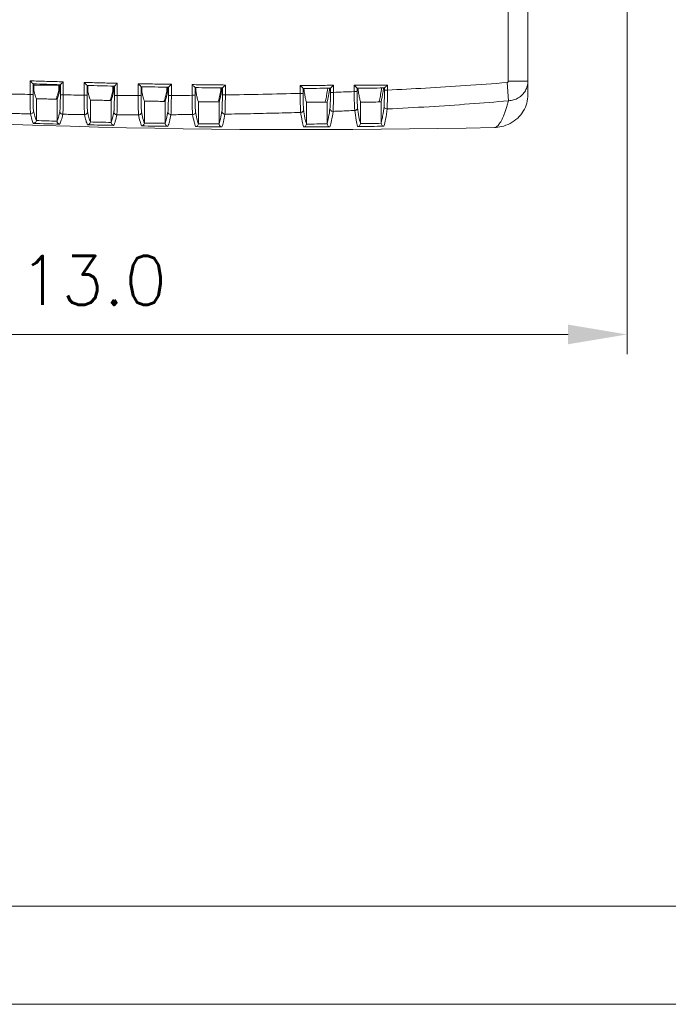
# Model space of a CAD drawing. Header units: millimetres. Extents: x 0 to 420, y 0 to 297.
# Tile 3 of 21: x 205 to 271, y 0 to 100. Entities that reach past the tile are written whole.
import ezdxf

# ---------------------------------------------------------------- set-up
doc = ezdxf.new("R2010")
doc.units = ezdxf.units.MM
doc.layers.get('0').update_dxf_attribs({"linetype": 'CONTINUOUS', "lineweight": 13})
doc.layers.get('Defpoints').update_dxf_attribs({"linetype": 'CONTINUOUS', "lineweight": 13})
doc.layers.add('Dimension', color=2, linetype='CONTINUOUS', lineweight=9)
doc.layers.add('Line', color=3, linetype='CONTINUOUS', lineweight=25)
doc.styles.get("Standard").update_dxf_attribs({"font": 'romans.shx'})
doc.dimstyles.new('yutana', dxfattribs={"dimtxt": 3.5, "dimasz": 3, "dimexe": 1, "dimexo": 0.6, "dimgap": 1.5, "dimtad": 1, "dimdec": 1, "dimzin": 0, "dimdsep": 46, "dimtxsty": 'Standard', "dimcen": 0, "dimadec": 0, "dimazin": 0, "dimtp": 0.01, "dimtm": 0.01, "dimtfac": 1, "dimtdec": 1, "dimtmove": 0, "dimatfit": 3, "dimfxl": 1, "dimtolj": 1, "dimtzin": 0, "dimlwd": 0, "dimlwe": 0, "dimarcsym": 0})

# ---------------------------------------------------------------- blocks, each defined once
blk = doc.blocks.new('*D8')
at = {"layer": 'Defpoints', "color": 0, "ltscale": 5}
for p in [(266.51, 106.35), (153.49, 100.85), (266.51, 68.19)]:
    blk.add_point(p, dxfattribs=at)
at = {"layer": 'Dimension', "color": 0, "lineweight": 0, "ltscale": 5}
for p, q in [((266.51, 105.15), (266.51, 66.19)), ((153.49, 99.65), (153.49, 66.19)), ((159.49, 68.19), (260.51, 68.19))]:
    blk.add_line(p, q, dxfattribs=at)
at = {"layer": 'Dimension', "color": 0, "ltscale": 5}
for points in [[(159.49, 69.19), (159.49, 67.19), (153.49, 68.19)], [(260.51, 69.19), (260.51, 67.19), (266.51, 68.19)]]:
    blk.add_solid(points, dxfattribs=at)
at = {"layer": 'Dimension', "color": 0, "ltscale": 5, "insert": (210, 73.69), "char_height": 5, "attachment_point": 5}
blk.add_mtext('\\A1;113.0', dxfattribs=at)

msp = doc.modelspace()

# ---------------------------------------------------------------- linework, layer by layer
at = {"ltscale": 5}
for points in [[(0, 0), (420, 0), (420, 297), (0, 297)], [(10, 10), (410, 10), (410, 287), (10, 287)]]:
    msp.add_lwpolyline(points, close=True, dxfattribs=at)
at = {"layer": 'Line', "color": 7, "linetype": 'Continuous', "lineweight": 0}
for p, q in [((256.42, 92.59), (256.42, 206.1)), ((254.42, 93.98), (254.42, 204.73)), ((205.73, 92.62), (205.73, 94.01)), ((206.03, 92.62), (206.03, 93.7)), ((206.1, 93.07), (206.1, 93.69)), ((206.1, 93.55), (208.74, 93.55)), ((208.64, 93.03), (208.64, 93.55)), ((208.74, 93.03), (208.74, 93.61)), ((208.81, 93.61), (208.81, 92.57)), ((209.11, 93.9), (209.11, 92.57)), ((211.23, 92.55), (211.23, 93.84)), ((211.53, 92.55), (211.53, 93.53)), ((211.6, 93), (211.6, 93.53)), ((214.14, 92.98), (214.14, 93.47)), ((214.24, 92.98), (214.24, 93.47)), ((214.31, 93.47), (214.31, 92.52)), ((214.61, 93.76), (214.61, 92.52)), ((216.73, 92.51), (216.73, 93.71)), ((217.03, 92.51), (217.03, 93.41)), ((217.1, 92.97), (217.1, 93.41)), ((219.64, 92.97), (219.64, 93.36)), ((219.74, 92.97), (219.74, 93.36)), ((219.81, 93.36), (219.81, 92.52)), ((220.11, 93.65), (220.11, 92.52)), ((222.23, 92.53), (222.23, 93.62)), ((222.53, 92.53), (222.53, 93.32)), ((222.6, 92.98), (222.6, 93.32)), ((225.14, 93.01), (225.14, 93.29)), ((225.24, 93.01), (225.24, 93.29)), ((225.31, 93.28), (225.31, 92.57)), ((225.61, 93.58), (225.61, 92.57)), ((233.23, 92.73), (233.23, 93.54)), ((233.53, 92.73), (233.53, 93.24)), ((233.6, 93.18), (233.6, 93.24)), ((236.31, 93.25), (236.31, 92.83)), ((236.61, 93.55), (236.61, 92.83)), ((238.73, 92.91), (238.73, 93.56)), ((239.03, 92.91), (239.03, 93.26)), ((241.81, 93.28), (241.81, 93.06)), ((242.11, 93.58), (242.11, 93.06)), ((254.29, 93.83), (254.44, 91.98)), ((254.42, 93.98), (256.42, 93.98)), ((205.73, 92.62), (206.03, 92.62)), ((209.11, 92.57), (208.81, 92.57)), ((211.23, 92.55), (211.53, 92.55)), ((214.61, 92.52), (214.31, 92.52)), ((216.73, 92.51), (217.03, 92.51)), ((220.11, 92.52), (219.81, 92.52)), ((222.23, 92.53), (222.53, 92.53)), ((225.61, 92.57), (225.31, 92.57)), ((233.23, 92.73), (233.53, 92.73)), ((236.61, 92.83), (236.31, 92.83)), ((238.73, 92.91), (239.03, 92.91)), ((242.11, 93.06), (241.81, 93.06)), ((206.37, 89.99), (206.37, 92.19)), ((208.47, 92.13), (208.47, 89.9)), ((211.87, 89.85), (211.87, 92.05)), ((213.97, 92), (213.97, 89.77)), ((217.37, 89.74), (217.37, 91.94)), ((219.47, 91.91), (219.47, 89.7)), ((222.87, 89.66), (222.87, 91.87)), ((224.97, 91.85), (224.97, 89.64)), ((233.87, 91.82), (233.87, 91.85)), ((233.87, 89.63), (233.87, 91.82)), ((235.97, 91.87), (235.97, 91.82)), ((235.97, 91.82), (235.97, 89.65)), ((239.37, 91.84), (239.37, 91.9)), ((239.37, 89.68), (239.37, 91.84)), ((241.47, 91.93), (241.47, 91.86)), ((241.47, 91.86), (241.47, 89.71)), ((253, 89.26), (253, 89.26))]:
    msp.add_line(p, q, dxfattribs=at)
for points, knots in [([(205.73, 94.01), (206.29, 93.99), (207.42, 93.95), (208.54, 93.92), (209.11, 93.9)], [0, 0, 0, 0, 1.690581, 3.381048, 3.381048, 3.381048, 3.381048]), ([(206.03, 93.7), (206.01, 93.7), (205.99, 93.76), (205.91, 93.81), (205.83, 93.91), (205.76, 93.97), (205.73, 94.01)], [0, 0, 0, 0, 0.0513965, 0.1588442, 0.2912121, 0.4312868, 0.4312868, 0.4312868, 0.4312868]), ([(208.81, 93.61), (208.82, 93.61), (208.85, 93.67), (208.93, 93.72), (209.01, 93.81), (209.08, 93.87), (209.11, 93.9)], [0, 0, 0, 0, 0.047073, 0.1516322, 0.2826058, 0.4180647, 0.4180647, 0.4180647, 0.4180647]), ([(211.23, 93.84), (211.79, 93.83), (212.92, 93.8), (214.04, 93.77), (214.61, 93.76)], [0, 0, 0, 0, 1.690261, 3.380436, 3.380436, 3.380436, 3.380436]), ([(211.53, 93.53), (211.51, 93.53), (211.49, 93.6), (211.41, 93.65), (211.33, 93.74), (211.26, 93.81), (211.23, 93.84)], [0, 0, 0, 0, 0.0510529, 0.1580552, 0.2900564, 0.4298448, 0.4298448, 0.4298448, 0.4298448]), ([(214.31, 93.47), (214.32, 93.46), (214.35, 93.52), (214.43, 93.57), (214.51, 93.67), (214.58, 93.73), (214.61, 93.76)], [0, 0, 0, 0, 0.0473807, 0.1523565, 0.28367, 0.4193911, 0.4193911, 0.4193911, 0.4193911]), ([(216.73, 93.71), (217.29, 93.7), (218.42, 93.68), (219.54, 93.66), (220.11, 93.65)], [0, 0, 0, 0, 1.69001, 3.379967, 3.379967, 3.379967, 3.379967]), ([(217.03, 93.41), (217.01, 93.41), (216.99, 93.47), (216.91, 93.52), (216.83, 93.62), (216.76, 93.68), (216.73, 93.71)], [0, 0, 0, 0, 0.0507144, 0.1572749, 0.2889122, 0.428417, 0.428417, 0.428417, 0.428417]), ([(219.81, 93.36), (219.82, 93.36), (219.85, 93.42), (219.93, 93.47), (220.01, 93.56), (220.08, 93.62), (220.11, 93.65)], [0, 0, 0, 0, 0.047693, 0.1530885, 0.2847443, 0.4207303, 0.4207303, 0.4207303, 0.4207303]), ([(222.23, 93.62), (222.79, 93.61), (223.92, 93.6), (225.04, 93.59), (225.61, 93.58)], [0, 0, 0, 0, 1.689833, 3.379641, 3.379641, 3.379641, 3.379641]), ([(222.53, 93.32), (222.51, 93.32), (222.49, 93.38), (222.41, 93.43), (222.33, 93.53), (222.26, 93.59), (222.23, 93.62)], [0, 0, 0, 0, 0.0503807, 0.1565028, 0.2877791, 0.4270033, 0.4270033, 0.4270033, 0.4270033]), ([(225.31, 93.28), (225.32, 93.28), (225.35, 93.34), (225.43, 93.39), (225.51, 93.49), (225.58, 93.55), (225.61, 93.58)], [0, 0, 0, 0, 0.0480094, 0.1538281, 0.2858289, 0.4220825, 0.4220825, 0.4220825, 0.4220825]), ([(233.23, 93.54), (233.79, 93.54), (234.92, 93.54), (236.04, 93.55), (236.61, 93.55)], [0, 0, 0, 0, 1.6897, 3.379418, 3.379418, 3.379418, 3.379418]), ([(233.53, 93.24), (233.51, 93.24), (233.49, 93.3), (233.41, 93.35), (233.33, 93.45), (233.26, 93.51), (233.23, 93.54)], [0, 0, 0, 0, 0.0497245, 0.1549814, 0.2855449, 0.4242168, 0.4242168, 0.4242168, 0.4242168]), ([(236.04, 93.25), (236, 93), (235.94, 92.58), (235.85, 92.16), (235.81, 91.98)], [0, 0, 0, 0, 0.731511, 1.283264, 1.283264, 1.283264, 1.283264]), ([(235.97, 91.87), (236, 91.95), (236.05, 92.14), (236.11, 92.46), (236.18, 92.83), (236.22, 93.11), (236.24, 93.25)], [0, 0, 0, 0, 0.26176, 0.587245, 0.974124, 1.411517, 1.411517, 1.411517, 1.411517]), ([(236.31, 93.25), (236.32, 93.25), (236.35, 93.31), (236.43, 93.36), (236.51, 93.45), (236.58, 93.52), (236.61, 93.55)], [0, 0, 0, 0, 0.048652, 0.155329, 0.2880295, 0.4248272, 0.4248272, 0.4248272, 0.4248272]), ([(238.73, 93.56), (239.29, 93.56), (240.42, 93.57), (241.54, 93.58), (242.11, 93.58)], [0, 0, 0, 0, 1.68974, 3.379522, 3.379522, 3.379522, 3.379522]), ([(239.03, 93.26), (239.01, 93.26), (238.99, 93.32), (238.91, 93.37), (238.83, 93.46), (238.76, 93.53), (238.73, 93.56)], [0, 0, 0, 0, 0.049401, 0.1542311, 0.284443, 0.4228434, 0.4228434, 0.4228434, 0.4228434]), ([(239.11, 93.26), (239.13, 93.09), (239.18, 92.76), (239.26, 92.31), (239.33, 92.02), (239.37, 91.9)], [0, 0, 0, 0, 0.504658, 1.00226, 1.381801, 1.381801, 1.381801, 1.381801]), ([(241.52, 93.28), (241.49, 93.06), (241.43, 92.64), (241.35, 92.23), (241.3, 92.04)], [0, 0, 0, 0, 0.676295, 1.25252, 1.25252, 1.25252, 1.25252]), ([(241.47, 91.93), (241.51, 92.05), (241.57, 92.34), (241.65, 92.79), (241.69, 93.11), (241.71, 93.28)], [0, 0, 0, 0, 0.378204, 0.867663, 1.369857, 1.369857, 1.369857, 1.369857]), ([(241.81, 93.28), (241.82, 93.28), (241.85, 93.34), (241.93, 93.39), (242.01, 93.49), (242.08, 93.55), (242.11, 93.58)], [0, 0, 0, 0, 0.0489777, 0.1560902, 0.2891458, 0.4262203, 0.4262203, 0.4262203, 0.4262203]), ([(242.11, 93.06), (243.4, 93.12), (246.05, 93.26), (250.11, 93.51), (252.88, 93.72), (254.29, 93.83)], [0, 0, 0, 0, 3.890764, 7.952707, 12.207454, 12.207454, 12.207454, 12.207454]), ([(254.29, 93.83), (254.3, 93.83), (254.33, 93.84), (254.36, 93.85), (254.38, 93.88), (254.4, 93.91), (254.42, 93.94), (254.42, 93.96), (254.42, 93.98)], [0, 0, 0, 0, 0.0347229, 0.0697868, 0.1051235, 0.1404953, 0.1756649, 0.21046, 0.21046, 0.21046, 0.21046]), ([(254.44, 91.98), (254.62, 91.99), (254.97, 92.05), (255.45, 92.25), (255.86, 92.57), (256.18, 92.99), (256.37, 93.46), (256.42, 93.81), (256.42, 93.98)], [0, 0, 0, 0, 0.525751, 1.046824, 1.562934, 2.074964, 2.584902, 3.095538, 3.095538, 3.095538, 3.095538]), ([(203.61, 92.66), (203.96, 92.66), (204.67, 92.64), (205.38, 92.63), (205.73, 92.62)], [0, 0, 0, 0, 1.068479, 2.121004, 2.121004, 2.121004, 2.121004]), ([(205.77, 90.65), (205.77, 90.69), (205.76, 90.81), (205.75, 91.04), (205.74, 91.35), (205.73, 91.73), (205.73, 92.17), (205.73, 92.47), (205.73, 92.62)], [0, 0, 0, 0, 0.12995, 0.360935, 0.680451, 1.070908, 1.510875, 1.976481, 1.976481, 1.976481, 1.976481]), ([(206.08, 90.94), (206.07, 90.98), (206.06, 91.08), (206.05, 91.27), (206.04, 91.54), (206.03, 91.87), (206.03, 92.23), (206.03, 92.49), (206.03, 92.62)], [0, 0, 0, 0, 0.110531, 0.306955, 0.579019, 0.911437, 1.285456, 1.680747, 1.680747, 1.680747, 1.680747]), ([(206.1, 93.07), (206.13, 92.95), (206.18, 92.73), (206.27, 92.43), (206.33, 92.26), (206.37, 92.19)], [0, 0, 0, 0, 0.3802978, 0.6886449, 0.9260461, 0.9260461, 0.9260461, 0.9260461]), ([(208.64, 93.03), (208.6, 92.87), (208.54, 92.59), (208.44, 92.29), (208.38, 92.15), (208.37, 92.13)], [0, 0, 0, 0, 0.4952405, 0.8618357, 0.9441468, 0.9441468, 0.9441468, 0.9441468]), ([(208.47, 92.13), (208.51, 92.2), (208.57, 92.38), (208.66, 92.68), (208.71, 92.9), (208.74, 93.03)], [0, 0, 0, 0, 0.2403139, 0.5543978, 0.9420874, 0.9420874, 0.9420874, 0.9420874]), ([(208.81, 92.57), (208.81, 92.44), (208.81, 92.18), (208.8, 91.82), (208.8, 91.49), (208.79, 91.23), (208.77, 91.03), (208.77, 90.93), (208.76, 90.89)], [0, 0, 0, 0, 0.393727, 0.766037, 1.097044, 1.368374, 1.565056, 1.676967, 1.676967, 1.676967, 1.676967]), ([(209.11, 92.57), (209.11, 92.42), (209.11, 92.11), (209.1, 91.68), (209.09, 91.3), (209.08, 90.99), (209.07, 90.76), (209.06, 90.64), (209.05, 90.6)], [0, 0, 0, 0, 0.46378, 0.901803, 1.290724, 1.609472, 1.840872, 1.9726, 1.9726, 1.9726, 1.9726]), ([(209.11, 92.57), (209.46, 92.57), (210.17, 92.56), (210.88, 92.55), (211.23, 92.55)], [0, 0, 0, 0, 1.068582, 2.120729, 2.120729, 2.120729, 2.120729]), ([(211.27, 90.57), (211.27, 90.62), (211.26, 90.74), (211.25, 90.97), (211.24, 91.28), (211.23, 91.66), (211.23, 92.09), (211.23, 92.39), (211.23, 92.55)], [0, 0, 0, 0, 0.133864, 0.366509, 0.685564, 1.073773, 1.510221, 1.971683, 1.971683, 1.971683, 1.971683]), ([(211.58, 90.87), (211.57, 90.91), (211.56, 91.01), (211.55, 91.21), (211.54, 91.47), (211.53, 91.8), (211.53, 92.16), (211.53, 92.41), (211.53, 92.55)], [0, 0, 0, 0, 0.113807, 0.311604, 0.583234, 0.913707, 1.284709, 1.676474, 1.676474, 1.676474, 1.676474]), ([(211.6, 93), (211.63, 92.86), (211.68, 92.62), (211.77, 92.31), (211.83, 92.12), (211.87, 92.05)], [0, 0, 0, 0, 0.4062215, 0.7362204, 0.9900202, 0.9900202, 0.9900202, 0.9900202]), ([(214.14, 92.98), (214.1, 92.8), (214.04, 92.5), (213.94, 92.18), (213.88, 92.03), (213.87, 92)], [0, 0, 0, 0, 0.530165, 0.92498, 1.015488, 1.015488, 1.015488, 1.015488]), ([(213.97, 92), (214.01, 92.08), (214.07, 92.27), (214.16, 92.59), (214.21, 92.84), (214.24, 92.98)], [0, 0, 0, 0, 0.259408, 0.597533, 1.013655, 1.013655, 1.013655, 1.013655]), ([(214.31, 92.52), (214.31, 92.39), (214.31, 92.14), (214.3, 91.77), (214.3, 91.45), (214.29, 91.19), (214.28, 90.99), (214.27, 90.89), (214.26, 90.85)], [0, 0, 0, 0, 0.389913, 0.759061, 1.088134, 1.359192, 1.55754, 1.673148, 1.673148, 1.673148, 1.673148]), ([(214.61, 92.52), (214.61, 92.37), (214.61, 92.07), (214.6, 91.64), (214.59, 91.26), (214.59, 90.95), (214.57, 90.72), (214.57, 90.6), (214.56, 90.55)], [0, 0, 0, 0, 0.459278, 0.893585, 1.28023, 1.598641, 1.831977, 1.968036, 1.968036, 1.968036, 1.968036]), ([(214.61, 92.52), (214.96, 92.52), (215.67, 92.52), (216.38, 92.51), (216.73, 92.51)], [0, 0, 0, 0, 1.06735, 2.120597, 2.120597, 2.120597, 2.120597]), ([(216.78, 90.55), (216.77, 90.6), (216.76, 90.72), (216.75, 90.95), (216.74, 91.26), (216.73, 91.64), (216.73, 92.07), (216.73, 92.36), (216.73, 92.51)], [0, 0, 0, 0, 0.138173, 0.372605, 0.691083, 1.076734, 1.509221, 1.966024, 1.966024, 1.966024, 1.966024]), ([(217.08, 90.84), (217.07, 90.88), (217.06, 90.99), (217.05, 91.18), (217.04, 91.45), (217.03, 91.77), (217.03, 92.13), (217.03, 92.39), (217.03, 92.51)], [0, 0, 0, 0, 0.117426, 0.316704, 0.587807, 0.916079, 1.283692, 1.671503, 1.671503, 1.671503, 1.671503]), ([(217.1, 92.97), (217.13, 92.82), (217.18, 92.56), (217.26, 92.22), (217.33, 92.02), (217.37, 91.94)], [0, 0, 0, 0, 0.436623, 0.791051, 1.063086, 1.063086, 1.063086, 1.063086]), ([(219.64, 92.97), (219.6, 92.78), (219.54, 92.45), (219.44, 92.1), (219.38, 91.94), (219.37, 91.91)], [0, 0, 0, 0, 0.572093, 0.998307, 1.096735, 1.096735, 1.096735, 1.096735]), ([(219.47, 91.91), (219.51, 91.99), (219.57, 92.2), (219.66, 92.55), (219.71, 92.82), (219.74, 92.97)], [0, 0, 0, 0, 0.280004, 0.645515, 1.095211, 1.095211, 1.095211, 1.095211]), ([(219.81, 92.52), (219.81, 92.39), (219.81, 92.14), (219.8, 91.78), (219.8, 91.46), (219.79, 91.19), (219.78, 91), (219.77, 90.89), (219.76, 90.85)], [0, 0, 0, 0, 0.385615, 0.751179, 1.078027, 1.348703, 1.548836, 1.668514, 1.668514, 1.668514, 1.668514]), ([(220.11, 92.52), (220.11, 92.37), (220.11, 92.07), (220.1, 91.65), (220.1, 91.27), (220.09, 90.96), (220.08, 90.73), (220.07, 90.6), (220.06, 90.56)], [0, 0, 0, 0, 0.454194, 0.884282, 1.268299, 1.586241, 1.821647, 1.962472, 1.962472, 1.962472, 1.962472]), ([(220.11, 92.52), (220.46, 92.52), (221.17, 92.52), (221.88, 92.53), (222.23, 92.53)], [0, 0, 0, 0, 1.064851, 2.120627, 2.120627, 2.120627, 2.120627]), ([(222.28, 90.57), (222.27, 90.62), (222.26, 90.75), (222.25, 90.98), (222.24, 91.29), (222.24, 91.67), (222.23, 92.09), (222.23, 92.38), (222.23, 92.53)], [0, 0, 0, 0, 0.142932, 0.379279, 0.697024, 1.079734, 1.507717, 1.959237, 1.959237, 1.959237, 1.959237]), ([(222.58, 90.87), (222.57, 90.91), (222.56, 91.02), (222.55, 91.21), (222.54, 91.48), (222.53, 91.8), (222.53, 92.16), (222.53, 92.4), (222.53, 92.53)], [0, 0, 0, 0, 0.121429, 0.322302, 0.592749, 0.9185, 1.28227, 1.665607, 1.665607, 1.665607, 1.665607]), ([(222.6, 92.98), (222.63, 92.83), (222.68, 92.55), (222.76, 92.18), (222.83, 91.96), (222.87, 91.87)], [0, 0, 0, 0, 0.471536, 0.854237, 1.147069, 1.147069, 1.147069, 1.147069]), ([(225.14, 93.01), (225.1, 92.81), (225.04, 92.45), (224.94, 92.07), (224.88, 91.89), (224.87, 91.85)], [0, 0, 0, 0, 0.61965, 1.082, 1.190019, 1.190019, 1.190019, 1.190019]), ([(224.97, 91.85), (225.01, 91.95), (225.07, 92.17), (225.16, 92.56), (225.21, 92.85), (225.24, 93.01)], [0, 0, 0, 0, 0.30358, 0.700703, 1.188822, 1.188822, 1.188822, 1.188822]), ([(225.31, 92.57), (225.31, 92.44), (225.31, 92.19), (225.3, 91.84), (225.3, 91.52), (225.29, 91.26), (225.28, 91.06), (225.27, 90.95), (225.26, 90.91)], [0, 0, 0, 0, 0.380716, 0.742176, 1.066434, 1.336581, 1.53862, 1.66279, 1.66279, 1.66279, 1.66279]), ([(225.61, 92.57), (225.61, 92.42), (225.61, 92.13), (225.6, 91.71), (225.6, 91.34), (225.59, 91.02), (225.58, 90.79), (225.57, 90.66), (225.57, 90.61)], [0, 0, 0, 0, 0.448391, 0.873636, 1.25459, 1.571881, 1.809494, 1.955576, 1.955576, 1.955576, 1.955576]), ([(225.61, 92.57), (226.88, 92.59), (229.42, 92.63), (231.96, 92.69), (233.23, 92.73)], [0, 0, 0, 0, 3.818443, 7.622272, 7.622272, 7.622272, 7.622272]), ([(233.28, 90.79), (233.27, 90.85), (233.26, 91.02), (233.25, 91.33), (233.24, 91.74), (233.23, 92.21), (233.23, 92.55), (233.23, 92.73)], [0, 0, 0, 0, 0.195598, 0.51264, 0.929265, 1.416417, 1.940568, 1.940568, 1.940568, 1.940568]), ([(233.57, 91.08), (233.57, 91.13), (233.56, 91.28), (233.54, 91.54), (233.54, 91.89), (233.53, 92.29), (233.53, 92.58), (233.53, 92.73)], [0, 0, 0, 0, 0.166395, 0.43594, 0.790038, 1.204134, 1.649616, 1.649616, 1.649616, 1.649616]), ([(233.6, 93.18), (233.62, 92.99), (233.68, 92.66), (233.76, 92.22), (233.83, 91.96), (233.87, 91.85)], [0, 0, 0, 0, 0.55624, 1.009342, 1.354821, 1.354821, 1.354821, 1.354821]), ([(236.31, 92.83), (236.31, 92.69), (236.31, 92.4), (236.3, 92), (236.29, 91.66), (236.28, 91.39), (236.27, 91.24), (236.26, 91.19)], [0, 0, 0, 0, 0.440117, 0.851244, 1.205113, 1.476186, 1.646309, 1.646309, 1.646309, 1.646309]), ([(236.61, 92.83), (236.61, 92.66), (236.61, 92.33), (236.61, 91.85), (236.6, 91.45), (236.59, 91.14), (236.58, 90.96), (236.57, 90.9)], [0, 0, 0, 0, 0.518655, 1.001821, 1.416908, 1.735382, 1.935667, 1.935667, 1.935667, 1.935667]), ([(236.61, 92.83), (236.96, 92.85), (237.66, 92.87), (238.37, 92.9), (238.73, 92.91)], [0, 0, 0, 0, 1.048749, 2.12205, 2.12205, 2.12205, 2.12205]), ([(238.78, 90.99), (238.78, 91.05), (238.77, 91.23), (238.75, 91.54), (238.74, 91.94), (238.73, 92.41), (238.73, 92.74), (238.73, 92.91)], [0, 0, 0, 0, 0.202673, 0.520851, 0.93354, 1.413031, 1.927329, 1.927329, 1.927329, 1.927329]), ([(239.07, 91.27), (239.06, 91.33), (239.06, 91.48), (239.04, 91.74), (239.04, 92.09), (239.03, 92.48), (239.03, 92.77), (239.03, 92.91)], [0, 0, 0, 0, 0.171874, 0.442387, 0.794059, 1.202011, 1.638397, 1.638397, 1.638397, 1.638397]), ([(241.81, 93.06), (241.81, 92.91), (241.81, 92.64), (241.8, 92.24), (241.79, 91.9), (241.78, 91.63), (241.77, 91.48), (241.77, 91.42)], [0, 0, 0, 0, 0.430824, 0.834594, 1.184912, 1.457148, 1.634113, 1.634113, 1.634113, 1.634113]), ([(242.11, 93.06), (242.11, 92.89), (242.11, 92.56), (242.11, 92.1), (242.1, 91.7), (242.09, 91.38), (242.09, 91.21), (242.08, 91.14)], [0, 0, 0, 0, 0.507588, 0.982049, 1.392904, 1.712673, 1.920915, 1.920915, 1.920915, 1.920915]), ([(253, 89.26), (253.24, 89.27), (253.81, 89.33), (254.63, 89.64), (255.4, 90.18), (255.98, 90.9), (256.34, 91.72), (256.42, 92.3), (256.42, 92.59)], [0, 0, 0, 0, 0.72707, 1.682529, 2.613744, 3.519548, 4.40231, 5.267478, 5.267478, 5.267478, 5.267478]), ([(206.37, 92.19), (206.6, 92.18), (207.07, 92.17), (207.77, 92.15), (208.24, 92.14), (208.47, 92.13)], [0, 0, 0, 0, 0.701097, 1.401906, 2.102427, 2.102427, 2.102427, 2.102427]), ([(211.87, 92.05), (212.1, 92.04), (212.57, 92.03), (213.27, 92.02), (213.74, 92.01), (213.97, 92)], [0, 0, 0, 0, 0.70104, 1.40173, 2.102071, 2.102071, 2.102071, 2.102071]), ([(217.37, 91.94), (217.6, 91.94), (218.07, 91.93), (218.77, 91.92), (219.24, 91.91), (219.47, 91.91)], [0, 0, 0, 0, 0.70103, 1.401633, 2.10181, 2.10181, 2.10181, 2.10181]), ([(222.87, 91.87), (223.04, 91.87), (223.39, 91.87), (223.92, 91.86), (224.44, 91.86), (224.79, 91.86), (224.97, 91.85)], [0, 0, 0, 0, 0.525854, 1.051413, 1.576677, 2.101648, 2.101648, 2.101648, 2.101648]), ([(235.97, 91.82), (235.74, 91.82), (235.27, 91.82), (234.57, 91.82), (234.1, 91.82), (233.87, 91.82)], [0, 0, 0, 0, 0.700519, 1.401048, 2.101587, 2.101587, 2.101587, 2.101587]), ([(238.78, 90.99), (238.83, 90.99), (238.93, 91.02), (239.04, 91.13), (239.07, 91.23), (239.07, 91.27)], [0, 0, 0, 0, 0.1505352, 0.2990624, 0.4449921, 0.4449921, 0.4449921, 0.4449921]), ([(239.37, 89.68), (239.3, 89.89), (239.19, 90.42), (239.11, 90.96), (239.07, 91.27)], [0, 0, 0, 0, 0.662554, 1.624981, 1.624981, 1.624981, 1.624981]), ([(241.47, 91.86), (241.24, 91.85), (240.77, 91.85), (240.07, 91.85), (239.6, 91.84), (239.37, 91.84)], [0, 0, 0, 0, 0.700538, 1.401089, 2.101651, 2.101651, 2.101651, 2.101651]), ([(241.77, 91.42), (241.73, 91.09), (241.65, 90.51), (241.54, 89.94), (241.47, 89.71)], [0, 0, 0, 0, 1.02545, 1.73823, 1.73823, 1.73823, 1.73823]), ([(242.08, 91.14), (242.03, 91.14), (241.92, 91.16), (241.8, 91.27), (241.77, 91.37), (241.77, 91.42)], [0, 0, 0, 0, 0.1586673, 0.3149706, 0.4678874, 0.4678874, 0.4678874, 0.4678874]), ([(242.08, 91.14), (243.51, 91.21), (246.31, 91.36), (250.43, 91.64), (253.12, 91.86), (254.44, 91.98)], [0, 0, 0, 0, 4.286483, 8.41731, 12.393469, 12.393469, 12.393469, 12.393469]), ([(254.44, 91.98), (254.4, 91.83), (254.31, 91.52), (254.18, 91.09), (254.04, 90.7), (253.91, 90.35), (253.77, 90.05), (253.62, 89.79), (253.46, 89.57), (253.31, 89.4), (253.16, 89.29), (253.05, 89.26), (253, 89.26)], [0, 0, 0, 0, 0.489469, 0.9464, 1.361826, 1.728629, 2.054305, 2.358958, 2.632564, 2.861569, 3.041905, 3.188781, 3.188781, 3.188781, 3.188781]), ([(203.55, 90.69), (203.8, 90.68), (204.29, 90.67), (205.03, 90.66), (205.53, 90.65), (205.77, 90.65)], [0, 0, 0, 0, 0.739659, 1.481026, 2.221964, 2.221964, 2.221964, 2.221964]), ([(205.77, 90.65), (205.83, 90.65), (205.93, 90.67), (206.05, 90.79), (206.08, 90.89), (206.08, 90.94)], [0, 0, 0, 0, 0.1564557, 0.3123055, 0.4670861, 0.4670861, 0.4670861, 0.4670861]), ([(206.07, 89.67), (206, 89.8), (205.89, 90.13), (205.81, 90.46), (205.77, 90.65)], [0, 0, 0, 0, 0.43387, 1.019633, 1.019633, 1.019633, 1.019633]), ([(206.37, 89.99), (206.3, 90.12), (206.2, 90.44), (206.12, 90.76), (206.08, 90.94)], [0, 0, 0, 0, 0.4276113, 0.9961116, 0.9961116, 0.9961116, 0.9961116]), ([(208.76, 90.89), (208.72, 90.7), (208.64, 90.36), (208.53, 90.04), (208.47, 89.92)], [0, 0, 0, 0, 0.607931, 1.022487, 1.022487, 1.022487, 1.022487]), ([(209.05, 90.6), (209.01, 90.39), (208.93, 90.05), (208.82, 89.72), (208.75, 89.6)], [0, 0, 0, 0, 0.627643, 1.048649, 1.048649, 1.048649, 1.048649]), ([(209.05, 90.6), (209, 90.6), (208.9, 90.63), (208.79, 90.74), (208.76, 90.84), (208.76, 90.89)], [0, 0, 0, 0, 0.153449, 0.3062242, 0.4579022, 0.4579022, 0.4579022, 0.4579022]), ([(209.05, 90.6), (209.3, 90.6), (209.8, 90.59), (210.54, 90.58), (211.03, 90.58), (211.27, 90.57)], [0, 0, 0, 0, 0.742952, 1.483038, 2.220267, 2.220267, 2.220267, 2.220267]), ([(211.27, 90.57), (211.33, 90.57), (211.43, 90.6), (211.55, 90.71), (211.58, 90.82), (211.58, 90.87)], [0, 0, 0, 0, 0.1556148, 0.3104992, 0.4641691, 0.4641691, 0.4641691, 0.4641691]), ([(211.57, 89.53), (211.51, 89.66), (211.39, 90.01), (211.32, 90.36), (211.27, 90.57)], [0, 0, 0, 0, 0.438743, 1.091749, 1.091749, 1.091749, 1.091749]), ([(211.87, 89.85), (211.81, 89.98), (211.7, 90.32), (211.62, 90.66), (211.58, 90.87)], [0, 0, 0, 0, 0.433009, 1.066553, 1.066553, 1.066553, 1.066553]), ([(214.26, 90.85), (214.22, 90.63), (214.14, 90.28), (214.03, 89.92), (213.97, 89.79)], [0, 0, 0, 0, 0.654243, 1.102428, 1.102428, 1.102428, 1.102428]), ([(214.56, 90.55), (214.52, 90.33), (214.43, 89.97), (214.32, 89.6), (214.25, 89.47)], [0, 0, 0, 0, 0.675736, 1.130635, 1.130635, 1.130635, 1.130635]), ([(214.56, 90.55), (214.51, 90.55), (214.4, 90.58), (214.29, 90.69), (214.26, 90.8), (214.26, 90.85)], [0, 0, 0, 0, 0.1542253, 0.3076333, 0.4597467, 0.4597467, 0.4597467, 0.4597467]), ([(214.56, 90.55), (214.81, 90.55), (215.3, 90.55), (216.04, 90.55), (216.53, 90.55), (216.78, 90.55)], [0, 0, 0, 0, 0.742529, 1.482042, 2.218544, 2.218544, 2.218544, 2.218544]), ([(216.78, 90.55), (216.83, 90.55), (216.93, 90.58), (217.05, 90.69), (217.08, 90.79), (217.08, 90.84)], [0, 0, 0, 0, 0.1547346, 0.308586, 0.4610486, 0.4610486, 0.4610486, 0.4610486]), ([(217.07, 89.42), (217.01, 89.56), (216.9, 89.94), (216.82, 90.32), (216.78, 90.55)], [0, 0, 0, 0, 0.472065, 1.174309, 1.174309, 1.174309, 1.174309]), ([(217.37, 89.74), (217.3, 89.88), (217.2, 90.25), (217.12, 90.62), (217.08, 90.84)], [0, 0, 0, 0, 0.466249, 1.147157, 1.147157, 1.147157, 1.147157]), ([(219.76, 90.85), (219.72, 90.62), (219.64, 90.23), (219.53, 89.84), (219.47, 89.7)], [0, 0, 0, 0, 0.708677, 1.193859, 1.193859, 1.193859, 1.193859]), ([(220.06, 90.56), (220.02, 90.32), (219.94, 89.92), (219.82, 89.52), (219.75, 89.37)], [0, 0, 0, 0, 0.732147, 1.224448, 1.224448, 1.224448, 1.224448]), ([(220.06, 90.56), (220.01, 90.56), (219.91, 90.59), (219.79, 90.7), (219.76, 90.8), (219.76, 90.85)], [0, 0, 0, 0, 0.1550333, 0.3090694, 0.461565, 0.461565, 0.461565, 0.461565]), ([(220.06, 90.56), (220.31, 90.56), (220.8, 90.56), (221.54, 90.57), (222.03, 90.57), (222.28, 90.57)], [0, 0, 0, 0, 0.742122, 1.481049, 2.216783, 2.216783, 2.216783, 2.216783]), ([(222.28, 90.57), (222.33, 90.58), (222.43, 90.6), (222.55, 90.71), (222.58, 90.82), (222.58, 90.87)], [0, 0, 0, 0, 0.1538051, 0.3065374, 0.4576693, 0.4576693, 0.4576693, 0.4576693]), ([(222.57, 89.34), (222.51, 89.5), (222.4, 89.91), (222.32, 90.32), (222.28, 90.57)], [0, 0, 0, 0, 0.509715, 1.269523, 1.269523, 1.269523, 1.269523]), ([(222.87, 89.66), (222.8, 89.82), (222.69, 90.22), (222.62, 90.63), (222.58, 90.87)], [0, 0, 0, 0, 0.503582, 1.240059, 1.240059, 1.240059, 1.240059]), ([(225.26, 90.91), (225.22, 90.65), (225.14, 90.23), (225.04, 89.81), (224.97, 89.64)], [0, 0, 0, 0, 0.770984, 1.299246, 1.299246, 1.299246, 1.299246]), ([(225.57, 90.61), (225.51, 90.61), (225.41, 90.64), (225.29, 90.75), (225.26, 90.86), (225.26, 90.91)], [0, 0, 0, 0, 0.1558765, 0.3105292, 0.4633337, 0.4633337, 0.4633337, 0.4633337]), ([(225.57, 90.61), (225.52, 90.35), (225.44, 89.92), (225.33, 89.48), (225.26, 89.32)], [0, 0, 0, 0, 0.796774, 1.332635, 1.332635, 1.332635, 1.332635]), ([(225.57, 90.61), (226.44, 90.63), (228.17, 90.66), (230.74, 90.72), (232.44, 90.76), (233.28, 90.79)], [0, 0, 0, 0, 2.615961, 5.188698, 7.718376, 7.718376, 7.718376, 7.718376]), ([(233.28, 90.79), (233.33, 90.79), (233.43, 90.82), (233.54, 90.93), (233.57, 91.03), (233.57, 91.08)], [0, 0, 0, 0, 0.151736, 0.3018578, 0.4497949, 0.4497949, 0.4497949, 0.4497949]), ([(233.58, 89.31), (233.51, 89.5), (233.4, 89.99), (233.32, 90.49), (233.28, 90.79)], [0, 0, 0, 0, 0.606705, 1.510183, 1.510183, 1.510183, 1.510183]), ([(233.87, 89.63), (233.8, 89.82), (233.69, 90.3), (233.61, 90.79), (233.57, 91.08)], [0, 0, 0, 0, 0.599668, 1.47463, 1.47463, 1.47463, 1.47463]), ([(236.26, 91.19), (236.22, 90.88), (236.15, 90.37), (236.04, 89.85), (235.97, 89.65)], [0, 0, 0, 0, 0.926653, 1.566102, 1.566102, 1.566102, 1.566102]), ([(236.57, 90.9), (236.52, 90.9), (236.41, 90.92), (236.3, 91.03), (236.26, 91.14), (236.26, 91.19)], [0, 0, 0, 0, 0.1576872, 0.3134934, 0.4665643, 0.4665643, 0.4665643, 0.4665643]), ([(236.57, 90.9), (236.53, 90.58), (236.45, 90.05), (236.33, 89.53), (236.26, 89.32)], [0, 0, 0, 0, 0.958476, 1.606835, 1.606835, 1.606835, 1.606835]), ([(236.57, 90.9), (236.82, 90.91), (237.31, 90.93), (238.04, 90.95), (238.54, 90.98), (238.78, 90.99)], [0, 0, 0, 0, 0.732981, 1.470024, 2.211197, 2.211197, 2.211197, 2.211197]), ([(239.08, 89.35), (239.01, 89.56), (238.9, 90.11), (238.82, 90.66), (238.78, 90.99)], [0, 0, 0, 0, 0.670277, 1.664616, 1.664616, 1.664616, 1.664616]), ([(242.08, 91.14), (242.04, 90.79), (241.95, 90.2), (241.84, 89.61), (241.76, 89.38)], [0, 0, 0, 0, 1.061223, 1.783892, 1.783892, 1.783892, 1.783892]), ([(206.37, 89.96), (206.36, 89.91), (206.32, 89.8), (206.2, 89.7), (206.11, 89.68), (206.07, 89.67)], [0, 0, 0, 0, 0.1746637, 0.3206355, 0.4486999, 0.4486999, 0.4486999, 0.4486999]), ([(208.75, 89.6), (208.3, 89.61), (207.41, 89.63), (206.52, 89.66), (206.07, 89.67)], [0, 0, 0, 0, 1.341304, 2.683076, 2.683076, 2.683076, 2.683076]), ([(206.37, 89.99), (206.37, 89.99), (206.37, 89.98), (206.37, 89.97), (206.37, 89.97), (206.37, 89.96)], [0, 0, 0, 0, 0.00930046, 0.01859932, 0.02789601, 0.02789601, 0.02789601, 0.02789601]), ([(208.47, 89.9), (208.12, 89.91), (207.42, 89.93), (206.72, 89.95), (206.37, 89.96)], [0, 0, 0, 0, 1.051106, 2.103736, 2.103736, 2.103736, 2.103736]), ([(208.47, 89.92), (208.47, 89.87), (208.49, 89.78), (208.56, 89.68), (208.65, 89.62), (208.72, 89.6), (208.75, 89.6)], [0, 0, 0, 0, 0.1414316, 0.2606829, 0.3670249, 0.4623663, 0.4623663, 0.4623663, 0.4623663]), ([(211.87, 89.82), (211.86, 89.76), (211.82, 89.65), (211.7, 89.55), (211.61, 89.53), (211.57, 89.53)], [0, 0, 0, 0, 0.1743061, 0.3201708, 0.4481656, 0.4481656, 0.4481656, 0.4481656]), ([(214.25, 89.47), (213.81, 89.48), (212.91, 89.5), (212.02, 89.52), (211.57, 89.53)], [0, 0, 0, 0, 1.34007, 2.682626, 2.682626, 2.682626, 2.682626]), ([(211.87, 89.85), (211.87, 89.84), (211.87, 89.84), (211.87, 89.83), (211.87, 89.82), (211.87, 89.82)], [0, 0, 0, 0, 0.0090919, 0.01818217, 0.02726152, 0.02726152, 0.02726152, 0.02726152]), ([(213.97, 89.77), (213.62, 89.78), (212.92, 89.79), (212.22, 89.81), (211.87, 89.82)], [0, 0, 0, 0, 1.050318, 2.103317, 2.103317, 2.103317, 2.103317]), ([(213.97, 89.79), (213.97, 89.74), (213.99, 89.65), (214.06, 89.55), (214.15, 89.49), (214.22, 89.47), (214.25, 89.47)], [0, 0, 0, 0, 0.1429953, 0.2629006, 0.3697802, 0.4649871, 0.4649871, 0.4649871, 0.4649871]), ([(217.37, 89.71), (217.36, 89.65), (217.32, 89.55), (217.21, 89.44), (217.12, 89.42), (217.07, 89.42)], [0, 0, 0, 0, 0.1738999, 0.3196669, 0.4474995, 0.4474995, 0.4474995, 0.4474995]), ([(219.75, 89.37), (219.31, 89.38), (218.41, 89.39), (217.52, 89.41), (217.07, 89.42)], [0, 0, 0, 0, 1.339324, 2.682296, 2.682296, 2.682296, 2.682296]), ([(217.37, 89.74), (217.37, 89.73), (217.37, 89.73), (217.37, 89.72), (217.37, 89.71), (217.37, 89.71)], [0, 0, 0, 0, 0.00893832, 0.01787494, 0.02677542, 0.02677542, 0.02677542, 0.02677542]), ([(219.47, 89.68), (219.12, 89.68), (218.42, 89.69), (217.72, 89.7), (217.37, 89.71)], [0, 0, 0, 0, 1.050395, 2.103577, 2.103577, 2.103577, 2.103577]), ([(219.47, 89.68), (219.47, 89.68), (219.47, 89.69), (219.47, 89.69), (219.47, 89.7)], [0, 0, 0, 0, 0.01234969, 0.01852672, 0.01852672, 0.01852672, 0.01852672]), ([(219.47, 89.68), (219.47, 89.62), (219.51, 89.51), (219.62, 89.41), (219.71, 89.38), (219.75, 89.37)], [0, 0, 0, 0, 0.1738377, 0.3196889, 0.4476401, 0.4476401, 0.4476401, 0.4476401]), ([(222.87, 89.64), (222.86, 89.58), (222.82, 89.48), (222.71, 89.37), (222.62, 89.34), (222.57, 89.34)], [0, 0, 0, 0, 0.1734487, 0.3190965, 0.4467835, 0.4467835, 0.4467835, 0.4467835]), ([(225.26, 89.32), (224.81, 89.32), (223.92, 89.33), (223.02, 89.34), (222.57, 89.34)], [0, 0, 0, 0, 1.338723, 2.68209, 2.68209, 2.68209, 2.68209]), ([(222.87, 89.66), (222.87, 89.66), (222.87, 89.66), (222.87, 89.65), (222.87, 89.64), (222.87, 89.64)], [0, 0, 0, 0, 0.00883237, 0.01766293, 0.02646169, 0.02646169, 0.02646169, 0.02646169]), ([(224.97, 89.62), (224.62, 89.62), (223.92, 89.63), (223.22, 89.63), (222.87, 89.64)], [0, 0, 0, 0, 1.050266, 2.103644, 2.103644, 2.103644, 2.103644]), ([(224.97, 89.62), (224.97, 89.62), (224.97, 89.63), (224.97, 89.64), (224.97, 89.64), (224.97, 89.64)], [0, 0, 0, 0, 0.00746187, 0.01494426, 0.02242799, 0.02242799, 0.02242799, 0.02242799]), ([(224.97, 89.62), (224.97, 89.56), (225.01, 89.46), (225.12, 89.35), (225.21, 89.32), (225.26, 89.32)], [0, 0, 0, 0, 0.1732898, 0.3189411, 0.4466609, 0.4466609, 0.4466609, 0.4466609]), ([(233.87, 89.61), (233.86, 89.55), (233.82, 89.45), (233.71, 89.34), (233.62, 89.31), (233.58, 89.31)], [0, 0, 0, 0, 0.1723658, 0.3177141, 0.4450696, 0.4450696, 0.4450696, 0.4450696]), ([(236.26, 89.32), (235.82, 89.32), (234.92, 89.31), (234.03, 89.31), (233.58, 89.31)], [0, 0, 0, 0, 1.337521, 2.682061, 2.682061, 2.682061, 2.682061]), ([(233.87, 89.63), (233.87, 89.63), (233.87, 89.63), (233.87, 89.62), (233.87, 89.61), (233.87, 89.61)], [0, 0, 0, 0, 0.00882963, 0.01765712, 0.02647555, 0.02647555, 0.02647555, 0.02647555]), ([(235.97, 89.62), (235.62, 89.62), (234.92, 89.61), (234.22, 89.61), (233.87, 89.61)], [0, 0, 0, 0, 1.050267, 2.104361, 2.104361, 2.104361, 2.104361]), ([(235.97, 89.62), (235.97, 89.62), (235.97, 89.63), (235.97, 89.64), (235.97, 89.65), (235.97, 89.65)], [0, 0, 0, 0, 0.01030873, 0.02066031, 0.03101502, 0.03101502, 0.03101502, 0.03101502]), ([(235.97, 89.62), (235.98, 89.56), (236.02, 89.46), (236.13, 89.36), (236.22, 89.33), (236.26, 89.32)], [0, 0, 0, 0, 0.1720188, 0.3171974, 0.4442773, 0.4442773, 0.4442773, 0.4442773]), ([(239.37, 89.65), (239.36, 89.59), (239.32, 89.49), (239.21, 89.39), (239.12, 89.35), (239.08, 89.35)], [0, 0, 0, 0, 0.1716978, 0.316891, 0.4439121, 0.4439121, 0.4439121, 0.4439121]), ([(241.76, 89.38), (241.32, 89.38), (240.42, 89.36), (239.53, 89.35), (239.08, 89.35)], [0, 0, 0, 0, 1.337206, 2.682248, 2.682248, 2.682248, 2.682248]), ([(239.37, 89.68), (239.37, 89.67), (239.37, 89.67), (239.37, 89.66), (239.37, 89.65), (239.37, 89.65)], [0, 0, 0, 0, 0.00899737, 0.01799229, 0.02688464, 0.02688464, 0.02688464, 0.02688464]), ([(241.47, 89.68), (241.12, 89.67), (240.42, 89.66), (239.72, 89.65), (239.37, 89.65)], [0, 0, 0, 0, 1.050616, 2.105064, 2.105064, 2.105064, 2.105064]), ([(241.47, 89.68), (241.47, 89.68), (241.47, 89.69), (241.47, 89.7), (241.47, 89.71), (241.47, 89.71)], [0, 0, 0, 0, 0.01185527, 0.02384122, 0.03583188, 0.03583188, 0.03583188, 0.03583188]), ([(241.47, 89.68), (241.48, 89.62), (241.52, 89.52), (241.63, 89.42), (241.72, 89.39), (241.76, 89.38)], [0, 0, 0, 0, 0.1713063, 0.3162041, 0.4428232, 0.4428232, 0.4428232, 0.4428232])]:
    msp.add_open_spline(points, degree=3, knots=knots, dxfattribs=at)
for points in [[(206.03, 93.7), (206.96, 93.67), (207.88, 93.64), (208.81, 93.61)], [(211.53, 93.53), (212.46, 93.51), (213.38, 93.49), (214.31, 93.47)], [(217.03, 93.41), (217.96, 93.39), (218.88, 93.37), (219.81, 93.36)], [(222.53, 93.32), (223.46, 93.3), (224.38, 93.29), (225.31, 93.28)], [(233.53, 93.24), (234.43, 93.24), (235.33, 93.24), (236.24, 93.25)], [(236.24, 93.25), (236.26, 93.25), (236.28, 93.25), (236.31, 93.25)], [(239.03, 93.26), (239.06, 93.26), (239.09, 93.26), (239.11, 93.26)], [(239.11, 93.26), (239.98, 93.27), (240.85, 93.27), (241.71, 93.28)], [(241.71, 93.28), (241.74, 93.28), (241.78, 93.28), (241.81, 93.28)], [(208.64, 93.03), (208.67, 93.03), (208.7, 93.03), (208.74, 93.03)], [(214.14, 92.98), (214.17, 92.98), (214.2, 92.98), (214.24, 92.98)], [(219.64, 92.97), (219.67, 92.97), (219.7, 92.97), (219.74, 92.97)], [(225.14, 93.01), (225.17, 93.01), (225.2, 93.01), (225.24, 93.01)], [(160.92, 92.16), (191.51, 89.53), (222.3, 88.56), (253, 89.26)], [(235.81, 91.98), (235.79, 91.93), (235.78, 91.87), (235.76, 91.82)], [(241.3, 92.04), (241.29, 91.98), (241.27, 91.91), (241.25, 91.85)]]:
    msp.add_open_spline(points, degree=3, dxfattribs=at)

# ---------------------------------------------------------------- dimensions: what is measured, and where the dimension line sits
at = {"layer": 'Dimension', "color": 7}
dim = msp.add_linear_dim(base=(266.51, 68.19), p1=(153.49, 100.85), p2=(266.51, 106.35), dimstyle='yutana', override={"dimscale": 2, "dimtxt": 2.5, "dimasz": 3}, dxfattribs=at)
dim.commit()
dim.dimension.update_dxf_attribs({"geometry": '*D8', "text_midpoint": (210, 73.69)})

doc.saveas('drawing.dxf')
